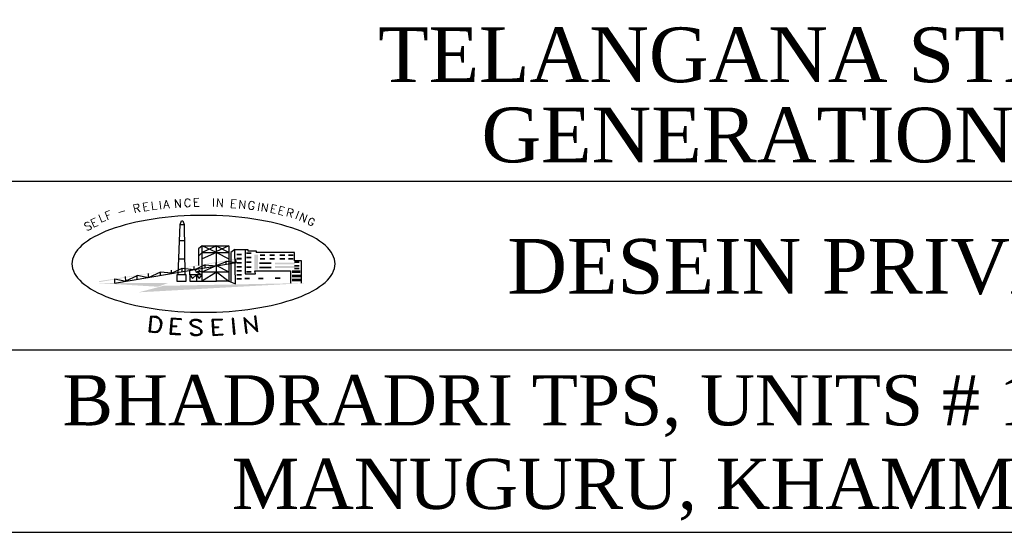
# Model space of a CAD drawing. Header units: inches. Extents: x -8998005 to 170525121, y -30058259 to 1575573.
# Tile 102 of 107: x 2227200 to 2551158, y -743427 to -574757. Entities that reach past the tile are written whole.
import ezdxf
from ezdxf.enums import TextEntityAlignment as Align

# ---------------------------------------------------------------- set-up
doc = ezdxf.new("R2010")
doc.units = ezdxf.units.IN
doc.header["$LTSCALE"] = 5
doc.header["$MEASUREMENT"] = 0
doc.layers.add('SIZE', color=76, linetype='Continuous')
doc.layers.add('Text', color=6, linetype='Continuous')
doc.styles.add('ROMAND', font='romand')
doc.styles.add('S13', font='simplex_.ttf', dxfattribs={"height": 1.3})
doc.styles.add('STYLE4', font='romantic.ttf', dxfattribs={"height": 300})

# ---------------------------------------------------------------- blocks, each defined once
blk = doc.blocks.new('ELL2', base_point=(1004, 78.35))
at = {"color": 216}
for points in [[(1004, 93.65, 0, 0.6, 0.414214), (996.35, 86, 0.6, 0.6, 1)], [(1004, 93.65, 0, 0.6, -0.414214), (1011.65, 86, 0.6, 0.6, -1)], [(1004, 78.35, 0, 0.6, -0.414214), (996.35, 86, 0.6, 0.6, -1)], [(1004, 78.35, 0, 0.6, 0.414214), (1011.65, 86, 0.6, 0.6, 1)]]:
    blk.add_lwpolyline(points, format="xyseb", dxfattribs=at)

msp = doc.modelspace()

# ---------------------------------------------------------------- linework, layer by layer
for p, q in [((2013583, -627927), (2778583, -627927)), ((2013583, -683427), (2778583, -683427)), ((2013583, -743427), (2778583, -743427))]:
    msp.add_line(p, q)
at = {"layer": 'SIZE', "color": 2}
for p, q in [((2280007, -642176), (2280434, -640955)), ((2280434, -640955), (2280861, -640955)), ((2280861, -640955), (2281288, -642176)), ((2279366, -658661), (2280007, -642176)), ((2280007, -642176), (2281288, -642176)), ((2281288, -642176), (2281502, -658661)), ((2279793, -647366), (2281356, -647366)), ((2287286, -649198), (2286004, -650114)), ((2286004, -650114), (2286004, -655609)), ((2287286, -658051), (2287286, -649198)), ((2291986, -651335), (2287286, -649198)), ((2291986, -649198), (2287286, -651335)), ((2287286, -649198), (2296045, -649198)), ((2291772, -649198), (2296045, -649198)), ((2296045, -651335), (2291772, -649198)), ((2291986, -660798), (2291986, -649198)), ((2296045, -649198), (2291986, -651029)), ((2296045, -649198), (2296045, -660798)), ((2297968, -650419), (2296686, -651335)), ((2297968, -650419), (2301386, -650419)), ((2298181, -661409), (2297968, -650724)), ((2301386, -650419), (2301386, -658356)), ((2301392, -650426), (2302249, -650426)), ((2302249, -650426), (2302249, -650855)), ((2302249, -650855), (2304994, -650855)), ((2304994, -650855), (2304994, -651345)), ((2279579, -653472), (2281435, -653472)), ((2287286, -651335), (2286004, -652556)), ((2291986, -651335), (2287286, -653472)), ((2287286, -651335), (2291986, -651335)), ((2291819, -655645), (2295226, -654306)), ((2291986, -651335), (2296045, -653472)), ((2291986, -651335), (2296045, -651335)), ((2295141, -654184), (2298378, -654671)), ((2295141, -655158), (2295141, -654184)), ((2296686, -651335), (2296686, -661104)), ((2298378, -654671), (2298293, -653454)), ((2317622, -651335), (2305018, -651335)), ((2317622, -654082), (2317622, -651335)), ((2319972, -654082), (2317622, -654082)), ((2319972, -661409), (2319972, -654082)), ((2258446, -661409), (2298395, -654693)), ((2277167, -658201), (2280659, -656497)), ((2277167, -658079), (2277167, -657227)), ((2280659, -656497), (2284578, -656984)), ((2280659, -657593), (2280659, -656497)), ((2283227, -657135), (2284936, -656830)), ((2283227, -658661), (2283227, -657135)), ((2284578, -657106), (2288326, -655280)), ((2284578, -656984), (2284578, -656010)), ((2284936, -656830), (2285150, -657746)), ((2285363, -657746), (2286218, -657440)), ((2286218, -657440), (2286004, -658051)), ((2286645, -657746), (2286218, -657135)), ((2287286, -657746), (2291986, -655609)), ((2288241, -655401), (2291819, -655767)), ((2288241, -656375), (2288241, -655401)), ((2291819, -655767), (2291819, -654793)), ((2291986, -655609), (2296045, -657746)), ((2304590, -657440), (2316340, -657440)), ((2304804, -658356), (2304590, -657440)), ((2316340, -657440), (2316340, -661409)), ((2258511, -660027), (2262089, -660758)), ((2258511, -661366), (2258511, -660027)), ((2262089, -660758), (2262003, -659297)), ((2262174, -660636), (2265922, -658932)), ((2265837, -658810), (2269585, -659540)), ((2265837, -660149), (2265837, -658810)), ((2269585, -659540), (2273589, -657714)), ((2269585, -659540), (2269585, -658323)), ((2273504, -658810), (2273504, -657714)), ((2273504, -657714), (2277167, -658079)), ((2278954, -658661), (2278954, -660798)), ((2281945, -658661), (2278954, -658661)), ((2278954, -660798), (2281945, -660798)), ((2281945, -660798), (2281945, -658661)), ((2287286, -658661), (2283227, -658661)), ((2283227, -658661), (2283227, -660798)), ((2283227, -658661), (2284082, -659883)), ((2283227, -660798), (2287286, -660798)), ((2284082, -659883), (2285363, -658661)), ((2285150, -657746), (2287286, -658661)), ((2285363, -658661), (2286218, -659883)), ((2285363, -658661), (2285363, -660798)), ((2286218, -659883), (2287286, -658661)), ((2287286, -657746), (2286645, -657746)), ((2287072, -660798), (2291986, -657746)), ((2287286, -657746), (2296045, -657746)), ((2287286, -658661), (2287286, -657746)), ((2287286, -660798), (2287286, -658661)), ((2287286, -660798), (2291986, -660798)), ((2291986, -657746), (2296045, -660798)), ((2296045, -660798), (2291986, -660798)), ((2296045, -660798), (2298181, -661714)), ((2301386, -658356), (2304804, -658356))]:
    msp.add_line(p, q, dxfattribs=at)
for points in [[(2253318, -660798), (2253318, -661104), (2298181, -653777), (2298181, -653472)], [(2252677, -661409), (2275963, -661409), (2272759, -662630)], [(2266350, -664462), (2274468, -662325), (2321467, -661409)]]:
    msp.add_solid(points, dxfattribs=at)
for points in [[(2298566, -651776), (2298566, -652327), (2300239, -651776), (2300239, -652327)], [(2298566, -653111), (2298566, -653663), (2300239, -653111), (2300239, -653663)], [(2301735, -651254), (2301735, -651805), (2303407, -651254), (2303407, -651805)], [(2301735, -652688), (2301735, -653240), (2303407, -652688), (2303407, -653240)], [(2301735, -654283), (2301735, -654834), (2303407, -654283), (2303407, -654834)], [(2305637, -652019), (2304436, -652019), (2305637, -656982), (2304436, -656982)], [(2306288, -651928), (2306288, -652479), (2307960, -651928), (2307960, -652479)], [(2306288, -653203), (2306288, -653754), (2307960, -653203), (2307960, -653754)], [(2309420, -651928), (2309420, -652479), (2311093, -651928), (2311093, -652479)], [(2309420, -653203), (2309420, -653754), (2311093, -653203), (2311093, -653754)], [(2312765, -651928), (2312765, -652479), (2314437, -651928), (2314437, -652479)], [(2312765, -653203), (2312765, -653754), (2314437, -653203), (2314437, -653754)], [(2315579, -651928), (2315579, -652479), (2317251, -651928), (2317251, -652479)], [(2315579, -653203), (2315579, -653754), (2317251, -653203), (2317251, -653754)], [(2317557, -654256), (2317557, -654807), (2319229, -654256), (2319229, -654807)], [(2298566, -654446), (2298566, -654998), (2300239, -654446), (2300239, -654998)], [(2298566, -655781), (2298566, -656333), (2300239, -655781), (2300239, -656333)], [(2298566, -657116), (2298566, -657668), (2300239, -657116), (2300239, -657668)], [(2301735, -655930), (2301735, -656481), (2303407, -655930), (2303407, -656481)], [(2301735, -657471), (2301735, -658022), (2303407, -657471), (2303407, -658022)], [(2306023, -654623), (2306023, -655175), (2309975, -654623), (2309975, -655175)], [(2306023, -655971), (2306023, -656523), (2309975, -655971), (2309975, -656523)], [(2311211, -654674), (2311211, -655225), (2317752, -654674), (2317752, -655225)], [(2311211, -655855), (2311211, -656406), (2317752, -655855), (2317752, -656406)], [(2316785, -657264), (2316785, -658122), (2319572, -657264), (2319572, -658122)], [(2317557, -655420), (2317557, -655971), (2319229, -655420), (2319229, -655971)], [(2317557, -656334), (2317557, -656886), (2319229, -656334), (2319229, -656886)], [(2298566, -658452), (2298566, -659003), (2300239, -658452), (2300239, -659003)], [(2298566, -659787), (2298566, -660338), (2300239, -659787), (2300239, -660338)], [(2301247, -659612), (2301247, -660164), (2302920, -659612), (2302920, -660164)], [(2305716, -659612), (2305716, -660164), (2307388, -659612), (2307388, -660164)], [(2311240, -659554), (2311240, -660106), (2312913, -659554), (2312913, -660106)], [(2316828, -658674), (2316828, -659531), (2319615, -658674), (2319615, -659531)], [(2316828, -660022), (2316828, -660879), (2319615, -660022), (2319615, -660879)]]:
    msp.add_trace(points, dxfattribs=at)

# ---------------------------------------------------------------- block references
at = {"layer": 'SIZE', "color": 4, "xscale": 5657.357965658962, "yscale": 2084.278806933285, "zscale": 5657.357965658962}
msp.add_blockref('ELL2', (2287679, -671035), dxfattribs=at)

# ---------------------------------------------------------------- texts
at = {"layer": 'SIZE', "color": 2, "style": 'S13'}
for s, height, rotation, p in [('E', 2710, 9.78206, (2267815, -637883)), ('L', 2710, 8.39985, (2270591, -637416)), ('I', 2710, 6.45084, (2273123, -637188)), ('A', 2710, 4.27243, (2274550, -636908)), ('N', 2710, 4.27243, (2278062, -636673)), ('C', 2710, 2.38377, (2281253, -636438)), ('E', 2710, 2.55781, (2284293, -636276)), ('I', 2710, 358.30185, (2290475, -636259)), ('N', 2710, 356.27238, (2291719, -636257)), ('E', 2710, 355.15854, (2296307, -636592)), ('N', 2710, 355.54576, (2299110, -636858)), ('G', 2710, 353.22003, (2302088, -637082)), ('I', 2710, 350.51982, (2305226, -637568)), ('F', 2710, 21.23292, (2255870, -640815)), ('-', 2710, 17.21806, (2259677, -639494)), ('R', 2710, 13.08386, (2264856, -638436)), ('N', 2710, 351.99951, (2306383, -637742)), ('E', 2710, 347.4771, (2309326, -638151)), ('E', 2710, 345.09203, (2311863, -638662)), ('R', 2710, 344.27631, (2314625, -639302)), ('I', 2710, 340.22655, (2317645, -640136)), ('S', 2710, 23.22485, (2249131, -644391)), ('E', 2710, 23.22485, (2251245, -643242)), ('L', 2710, 23.22485, (2253845, -641606)), ('N', 2710, 338.05967, (2318871, -640674)), ('G', 2463, 334.33874, (2321598, -641880))]:
    msp.add_text(s, height=height, rotation=rotation, dxfattribs=at).set_placement(p)
at = {"layer": 'SIZE', "color": 2, "style": 'ROMAND', "width": 1.2}
for s, rotation, p in [('D', 354, (2268746, -677381)), ('E', 356, (2275684, -678111)), ('E', 3, (2289742, -678721)), ('I', 5, (2296587, -678355)), ('N', 7, (2300644, -678050))]:
    msp.add_text(s, height=5252, rotation=rotation, dxfattribs=at).set_placement(p)
msp.add_text('S', height=5252, dxfattribs=at).set_placement((2282493, -678660))
at = {"layer": 'Text', "style": 'STYLE4'}
for s, height, p in [('TELANGANA STATE POWER', 18000, (2525611, -586409)), ('GENERATION CO. LTD.', 18000, (2525611, -612768)), ('BHADRADRI TPS, UNITS # 1 TO 4 (4X270 MW),', 16500, (2505052, -702168)), ('MANUGURU, KHAMMAM DISTRICT', 16500, (2505052, -729337))]:
    msp.add_text(s, height=height, dxfattribs=at).set_placement(p, align=Align.MIDDLE)
at = {"layer": 'Text', "color": 2, "style": 'STYLE4'}
msp.add_text('DESEIN PRIVATE LIMITED', height=18000, dxfattribs=at).set_placement((2556052, -655998), align=Align.MIDDLE)

doc.saveas('drawing.dxf')
